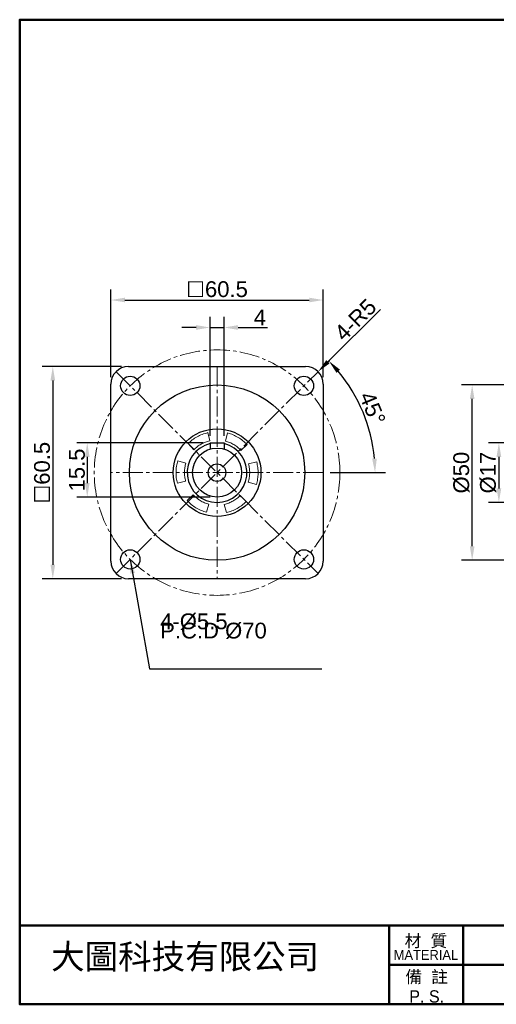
# Model space of a CAD drawing. Header units: millimetres. Extents: x 3192 to 3592, y 771 to 1052.
# Tile 1 of 5: x 3192 to 3328, y 771 to 1052. Entities that reach past the tile are written whole.
import ezdxf

# ---------------------------------------------------------------- set-up
doc = ezdxf.new("R2010")
doc.units = ezdxf.units.MM
doc.linetypes.add('CENTER2', pattern=[28.575, 19.05, -3.175, 3.175, -3.175])
for name, color, linetype, lineweight in [('中心線', 6, 'CENTER2', 5), ('圖框', 7, 'Continuous', 50), ('標註', 4, 'Continuous', 13)]:
    doc.layers.add(name, color=color, linetype=linetype, lineweight=lineweight)
doc.layers.add('產品', color=7, linetype='Continuous')
doc.styles.get("Standard").update_dxf_attribs({"font": 'arial.ttf'})
doc.styles.add('預設-ISO', font='arial.ttf')
doc.dimstyles.new('yuetai', dxfattribs={"dimtxt": 4.5, "dimasz": 4, "dimexe": 3, "dimexo": 2, "dimtad": 1, "dimdsep": 46, "dimtxsty": 'Standard', "dimcen": 0, "dimadec": 0, "dimazin": 0, "dimtfac": 1, "dimtmove": 0, "dimatfit": 3, "dimfxl": 1, "dimarcsym": 0})

# ---------------------------------------------------------------- blocks, each defined once
blk = doc.blocks.new('標題欄框 下標註')
at = {"layer": '圖框'}
for p, q in [((2.28, 73.91), (2.28, 89.91)), ((77.28, 89.91), (77.28, 73.91)), ((92.28, 89.91), (92.28, 73.91)), ((77.28, 81.91), (142.28, 81.91))]:
    blk.add_line(p, q, dxfattribs=at)
for points in [[(2.28, 89.91), (287.28, 89.91), (287.28, 273.91), (2.28, 273.91)], [(287.28, 89.91), (2.28, 89.91), (2.28, 73.91), (287.28, 73.91)]]:
    blk.add_lwpolyline(points, close=True, dxfattribs=at)
at = {"layer": '圖框', "color": 7, "attachment_point": 5, "style": '預設-ISO'}
for s, insert, char_height, width, line_spacing_factor in [('\\f新細明體|b0|i0;\\H2.5000;材  質\\P\\f新細明體|b0|i0;\\H2.0000;MATERIAL', (84.75, 85.5), 3.5, 14.9029, 0.74878), ('\\f新細明體|b0|i0;\\H2.5000;備  註\\PP. S.', (84.9, 77.49), 2.5, 15.0412, 0.958537)]:
    blk.add_mtext(s, dxfattribs=dict(at, insert=insert, char_height=char_height, width=width, line_spacing_factor=line_spacing_factor))
blk = doc.blocks.new('*D14')
at = {"layer": 'Defpoints', "color": 0, "transparency": 16777216}
for p in [(3368.23, 931.13), (3328.4, 914.13), (3368.23, 914.13)]:
    blk.add_point(p, dxfattribs=at)
at = {"layer": '標註', "color": 0, "lineweight": -2, "transparency": 16777216}
for p, q in [((3366.23, 931.13), (3325.4, 931.13)), ((3328.4, 927.13), (3328.4, 918.13)), ((3366.23, 914.13), (3325.4, 914.13))]:
    blk.add_line(p, q, dxfattribs=at)
at = {"layer": '標註', "color": 0, "transparency": 16777216}
for points in [[(3327.73, 927.13), (3329.07, 927.13), (3328.4, 931.13)], [(3327.73, 918.13), (3329.07, 918.13), (3328.4, 914.13)]]:
    blk.add_solid(points, dxfattribs=at)
at = {"layer": '標註', "color": 0, "transparency": 16777216, "insert": (3325.35, 922.63), "char_height": 4.5, "attachment_point": 5, "rotation": 90}
blk.add_mtext('Ø17', dxfattribs=at)
blk = doc.blocks.new('*D21')
at = {"layer": 'Defpoints', "color": 0, "transparency": 16777216}
for p in [(3320.78, 947.63), (3369.23, 947.63), (3369.23, 897.63)]:
    blk.add_point(p, dxfattribs=at)
at = {"layer": '標註', "color": 0, "lineweight": -2, "transparency": 16777216}
for p, q in [((3367.23, 947.63), (3317.78, 947.63)), ((3320.78, 901.63), (3320.78, 943.63)), ((3367.23, 897.63), (3317.78, 897.63))]:
    blk.add_line(p, q, dxfattribs=at)
at = {"layer": '標註', "color": 0, "transparency": 16777216}
for points in [[(3320.12, 943.63), (3321.45, 943.63), (3320.78, 947.63)], [(3320.12, 901.63), (3321.45, 901.63), (3320.78, 897.63)]]:
    blk.add_solid(points, dxfattribs=at)
at = {"layer": '標註', "color": 0, "transparency": 16777216, "insert": (3317.74, 922.63), "char_height": 4.5, "attachment_point": 5, "rotation": 90}
blk.add_mtext('Ø50', dxfattribs=at)
blk = doc.blocks.new('*D30')
at = {"layer": 'Defpoints', "color": 0, "transparency": 16777216}
for p in [(3276.86, 951.42), (3273.33, 947.88)]:
    blk.add_point(p, dxfattribs=at)
at = {"layer": '標註', "color": 0, "lineweight": -2, "transparency": 16777216}
blk.add_line((3294.61, 969.16), (3279.69, 954.25), dxfattribs=at)
at = {"layer": '標註', "color": 0, "transparency": 16777216}
blk.add_solid([(3279.22, 954.72), (3280.16, 953.78), (3276.86, 951.42)], dxfattribs=at)
at = {"layer": '標註', "color": 0, "transparency": 16777216, "insert": (3281.08, 963), "char_height": 4.5, "attachment_point": 1, "rotation": 45}
blk.add_mtext('4-R5', dxfattribs=at)
blk = doc.blocks.new('*D31')
at = {"layer": 'Defpoints', "color": 0, "transparency": 16777216}
for p in [(3276.86, 951.42), (3291.58, 934.29), (3217.83, 922.63), (3278.33, 922.63), (3219.29, 893.85)]:
    blk.add_point(p, dxfattribs=at)
at = {"layer": '標註', "color": 0, "lineweight": -2, "transparency": 16777216}
for p, q in [((3278.28, 952.83), (3282.04, 956.6)), ((3280.33, 922.63), (3296.11, 922.63))]:
    blk.add_line(p, q, dxfattribs=at)
blk.add_arc((3248.08, 922.63), 45.03, 5.0909, 39.9091, dxfattribs=at)
at = {"layer": '標註', "color": 0, "transparency": 16777216}
for points in [[(3282.13, 951.08), (3283.11, 951.98), (3279.92, 954.48)], [(3293.6, 926.66), (3292.27, 926.6), (3293.11, 922.63)]]:
    blk.add_solid(points, dxfattribs=at)
at = {"layer": '標註', "color": 0, "transparency": 16777216, "insert": (3292.37, 940.98), "char_height": 4.5, "attachment_point": 5, "rotation": 292.5}
blk.add_mtext('45°', dxfattribs=at)
blk = doc.blocks.new('*D32')
at = {"layer": 'Defpoints', "color": 0, "transparency": 16777216}
for p in [(3278.33, 971.85), (3217.83, 947.88), (3278.33, 947.88)]:
    blk.add_point(p, dxfattribs=at)
at = {"layer": '標註', "color": 0, "lineweight": -2, "transparency": 16777216}
for p, q in [((3217.83, 949.88), (3217.83, 974.85)), ((3278.33, 949.88), (3278.33, 974.85)), ((3221.83, 971.85), (3274.33, 971.85))]:
    blk.add_line(p, q, dxfattribs=at)
at = {"layer": '標註', "color": 0, "transparency": 16777216}
for points in [[(3221.83, 972.52), (3221.83, 971.19), (3217.83, 971.85)], [(3274.33, 972.52), (3274.33, 971.19), (3278.33, 971.85)]]:
    blk.add_solid(points, dxfattribs=at)
at = {"layer": '標註', "color": 0, "transparency": 16777216, "insert": (3248.08, 974.92), "char_height": 4.5, "attachment_point": 5}
blk.add_mtext('☐60.5', dxfattribs=at)
blk = doc.blocks.new('*D33')
at = {"layer": 'Defpoints', "color": 0, "transparency": 16777216}
for p in [(3222.83, 952.88), (3201.26, 892.38), (3222.83, 892.38)]:
    blk.add_point(p, dxfattribs=at)
at = {"layer": '標註', "color": 0, "lineweight": -2, "transparency": 16777216}
for p, q in [((3220.83, 952.88), (3198.26, 952.88)), ((3201.26, 948.88), (3201.26, 896.38)), ((3220.83, 892.38), (3198.26, 892.38))]:
    blk.add_line(p, q, dxfattribs=at)
at = {"layer": '標註', "color": 0, "transparency": 16777216}
for points in [[(3200.6, 948.88), (3201.93, 948.88), (3201.26, 952.88)], [(3200.6, 896.38), (3201.93, 896.38), (3201.26, 892.38)]]:
    blk.add_solid(points, dxfattribs=at)
at = {"layer": '標註', "color": 0, "transparency": 16777216, "insert": (3198.2, 922.63), "char_height": 4.5, "attachment_point": 5, "rotation": 90}
blk.add_mtext('☐60.5', dxfattribs=at)
blk = doc.blocks.new('*D34')
at = {"layer": 'Defpoints', "color": 0, "transparency": 16777216}
for p in [(3250.08, 964.02), (3246.08, 931.13), (3250.08, 931.13)]:
    blk.add_point(p, dxfattribs=at)
at = {"layer": '標註', "color": 0, "lineweight": -2, "transparency": 16777216}
for p, q in [((3246.08, 933.13), (3246.08, 967.02)), ((3250.08, 933.13), (3250.08, 967.02)), ((3242.08, 964.02), (3238.08, 964.02)), ((3246.08, 964.02), (3250.08, 964.02)), ((3254.08, 964.02), (3262.44, 964.02))]:
    blk.add_line(p, q, dxfattribs=at)
at = {"layer": '標註', "color": 0, "transparency": 16777216}
for points in [[(3242.08, 964.69), (3242.08, 963.35), (3246.08, 964.02)], [(3254.08, 964.69), (3254.08, 963.35), (3250.08, 964.02)]]:
    blk.add_solid(points, dxfattribs=at)
at = {"layer": '標註', "color": 0, "transparency": 16777216, "insert": (3260.26, 966.89), "char_height": 4.5, "attachment_point": 5}
blk.add_mtext('4', dxfattribs=at)
blk = doc.blocks.new('*D35')
at = {"layer": 'Defpoints', "color": 0, "transparency": 16777216}
for p in [(3246.08, 931.13), (3211.08, 915.63), (3248.08, 915.63)]:
    blk.add_point(p, dxfattribs=at)
at = {"layer": '標註', "color": 0, "lineweight": -2, "transparency": 16777216}
for p, q in [((3244.08, 931.13), (3208.08, 931.13)), ((3211.08, 927.13), (3211.08, 919.63)), ((3246.08, 915.63), (3208.08, 915.63))]:
    blk.add_line(p, q, dxfattribs=at)
at = {"layer": '標註', "color": 0, "transparency": 16777216}
for points in [[(3210.41, 927.13), (3211.74, 927.13), (3211.08, 931.13)], [(3210.41, 919.63), (3211.74, 919.63), (3211.08, 915.63)]]:
    blk.add_solid(points, dxfattribs=at)
at = {"layer": '標註', "color": 0, "transparency": 16777216, "insert": (3208.15, 923.38), "char_height": 4.5, "attachment_point": 5, "rotation": 90}
blk.add_mtext('15.5', dxfattribs=at)

msp = doc.modelspace()

# ---------------------------------------------------------------- linework, layer by layer
at = {"layer": '中心線', "ltscale": 0.3}
for p, q in [((3248.077, 952.884), (3248.077, 892.384)), ((3219.292, 893.848), (3276.863, 951.419)), ((3219.292, 951.419), (3276.863, 893.848)), ((3278.327, 922.634), (3217.827, 922.634))]:
    msp.add_line(p, q, dxfattribs=at)
msp.add_circle((3248.077, 922.634), 35, dxfattribs=at)
at = {"layer": '產品'}
for p, q in [((3222.827, 952.884), (3273.327, 952.884)), ((3217.827, 897.384), (3217.827, 947.884)), ((3278.327, 947.884), (3278.327, 897.384)), ((3246.077, 931.134), (3250.077, 931.134)), ((3246.077, 931.134), (3246.077, 929.342)), ((3250.077, 931.134), (3250.077, 929.342)), ((3273.327, 892.384), (3222.827, 892.384))]:
    msp.add_line(p, q, dxfattribs=at)
at = {"layer": '產品', "lineweight": 5}
for p, q in [((3245.424, 934.029), (3246.009, 931.698)), ((3250.435, 931.636), (3251.092, 933.939)), ((3241.464, 929.173), (3239.794, 930.897)), ((3256.619, 930.63), (3254.895, 928.959)), ((3236.882, 926.033), (3239.19, 925.375)), ((3257.047, 925.091), (3259.375, 925.676)), ((3239.108, 920.176), (3236.78, 919.592)), ((3259.273, 919.235), (3256.964, 919.893)), ((3239.536, 914.638), (3241.26, 916.308)), ((3254.69, 916.095), (3256.36, 914.371)), ((3245.721, 913.637), (3245.063, 911.329)), ((3250.731, 911.239), (3250.147, 913.567))]:
    msp.add_line(p, q, dxfattribs=at)
at = {"layer": '產品'}
for centre, radius in [((3223.329, 947.383), 2.75), ((3272.826, 947.383), 2.75), ((3248.077, 922.634), 25), ((3248.077, 922.634), 12.5), ((3248.077, 922.634), 7), ((3248.077, 922.634), 2.5), ((3223.329, 897.885), 2.75), ((3272.826, 897.885), 2.75)]:
    msp.add_circle(centre, radius, dxfattribs=at)
for centre, radius, start, end in [((3222.827, 947.884), 5, 90, 180), ((3273.327, 947.884), 5, 0, 90), ((3248.077, 922.634), 8.5, 103.60827, 76.39173), ((3222.827, 897.384), 5, 180, 270), ((3273.327, 897.384), 5, 270, 0)]:
    msp.add_arc(centre, radius, start, end, dxfattribs=at)
at = {"layer": '產品', "lineweight": 5}
for points, knots in [([(3239.794, 930.897), (3240.194, 931.267), (3240.992, 932.007), (3242.373, 932.886), (3243.848, 933.596), (3244.898, 933.885), (3245.424, 934.029)], [0, 0, 0, 0, 0.2499579, 0.4999992, 0.749958, 1, 1, 1, 1]), ([(3251.092, 933.939), (3251.612, 933.778), (3252.652, 933.456), (3254.104, 932.7), (3255.457, 931.777), (3256.231, 931.012), (3256.619, 930.63)], [0, 0, 0, 0, 0.2499579, 0.4999992, 0.7499579, 1, 1, 1, 1]), ([(3246.009, 931.698), (3245.494, 931.576), (3244.6, 931.291), (3243.543, 930.784), (3242.428, 930.073), (3241.786, 929.473), (3241.464, 929.173)], [0.08464001, 0.08464001, 0.08464001, 0.08464001, 0.24994788, 0.49999894, 0.74994794, 1, 1, 1, 1]), ([(3254.895, 928.959), (3254.583, 929.269), (3253.96, 929.889), (3252.868, 930.636), (3251.74, 931.222), (3250.894, 931.507), (3250.435, 931.636)], [0, 0, 0, 0, 0.24994789, 0.4999989, 0.749948, 0.9715878, 0.9715878, 0.9715878, 0.9715878]), ([(3236.78, 919.592), (3236.659, 920.123), (3236.417, 921.185), (3236.346, 922.82), (3236.469, 924.453), (3236.744, 925.506), (3236.882, 926.033)], [0, 0, 0, 0, 0.2499579, 0.4999991, 0.7499579, 1, 1, 1, 1]), ([(3239.19, 925.375), (3239.078, 924.95), (3238.852, 924.1), (3238.752, 922.782), (3238.81, 921.461), (3239.009, 920.605), (3239.108, 920.176)], [0, 0, 0, 0, 0.2499479, 0.4999989, 0.7499479, 1, 1, 1, 1]), ([(3256.964, 919.893), (3257.077, 920.317), (3257.302, 921.167), (3257.403, 922.485), (3257.344, 923.806), (3257.146, 924.663), (3257.047, 925.091)], [0, 0, 0, 0, 0.2499479, 0.4999989, 0.7499479, 1, 1, 1, 1]), ([(3259.375, 925.676), (3259.496, 925.145), (3259.737, 924.083), (3259.808, 922.448), (3259.685, 920.815), (3259.41, 919.761), (3259.273, 919.235)], [0, 0, 0, 0, 0.2499579, 0.4999991, 0.7499579, 1, 1, 1, 1]), ([(3241.26, 916.308), (3241.571, 915.998), (3242.195, 915.378), (3243.286, 914.632), (3244.459, 914.022), (3245.3, 913.766), (3245.721, 913.637)], [0, 0, 0, 0, 0.2499479, 0.4999989, 0.749948, 1, 1, 1, 1]), ([(3250.147, 913.567), (3250.571, 913.682), (3251.42, 913.912), (3252.611, 914.484), (3253.726, 915.195), (3254.369, 915.795), (3254.69, 916.095)], [0, 0, 0, 0, 0.2499479, 0.4999989, 0.7499479, 1, 1, 1, 1]), ([(3245.063, 911.329), (3244.543, 911.49), (3243.502, 911.811), (3242.051, 912.568), (3240.698, 913.49), (3239.923, 914.255), (3239.536, 914.638)], [0, 0, 0, 0, 0.2499579, 0.4999992, 0.7499579, 1, 1, 1, 1]), ([(3256.36, 914.371), (3255.961, 914.001), (3255.162, 913.261), (3253.781, 912.382), (3252.306, 911.672), (3251.256, 911.383), (3250.731, 911.239)], [0, 0, 0, 0, 0.2499579, 0.4999992, 0.749958, 1, 1, 1, 1])]:
    msp.add_open_spline(points, degree=3, knots=knots, dxfattribs=at)

# ---------------------------------------------------------------- block references
at = {"layer": '圖框', "xscale": 1.403916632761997, "yscale": 1.403916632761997, "zscale": 1.403916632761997}
msp.add_blockref('標題欄框 下標註', (3188.62, 667.248), dxfattribs=at)

# ---------------------------------------------------------------- texts
at = {"layer": '標註', "insert": (3231.854, 882.469), "char_height": 4.5, "width": 47.34105, "attachment_point": 1, "line_spacing_factor": 0.351155}
msp.add_mtext('\\pxsa0.25;4-Ø5.5\\PP.C.D Ø70', dxfattribs=at)
at = {"layer": '產品', "insert": (3200.779, 788.106), "char_height": 7, "attachment_point": 1}
msp.add_mtext_dynamic_manual_height_columns('{\\fPMingLiU|b0|i0|c136|p18;大圖科技有限公司}', width=84.51032, gutter_width=21.425, heights=[12.04], dxfattribs=at)

# ---------------------------------------------------------------- dimensions: what is measured, and where the dimension line sits
at = {"layer": '標註'}
dim = msp.add_linear_dim(base=(3278.327, 971.853), p1=(3217.827, 947.884), p2=(3278.327, 947.884), text='☐<>', dimstyle='yuetai', dxfattribs=at)
dim.commit()
dim.dimension.update_dxf_attribs({"geometry": '*D32', "text_midpoint": (3248.077, 974.919)})
dim = msp.add_radius_dim(center=(3273.327, 947.884), mpoint=(3276.863, 951.419), text='4-<>', dimstyle='yuetai', dxfattribs=at)
dim.commit()
dim.dimension.update_dxf_attribs({"geometry": '*D30', "text_midpoint": (3289.463, 964.02), "dimtype": 164})
dim = msp.add_linear_dim(base=(3250.077, 964.02), p1=(3246.077, 931.134), p2=(3250.077, 931.134), dimstyle='yuetai', dxfattribs=at)
dim.commit()
dim.dimension.update_dxf_attribs({"geometry": '*D34', "text_midpoint": (3260.258, 966.895)})
dim = msp.add_angular_dim_2l(base=(3291.576, 934.289), line1=((3278.327, 922.634), (3217.827, 922.634)), line2=((3219.292, 893.848), (3276.863, 951.419)), dimstyle='yuetai', override={"dimscale": 0}, dxfattribs=at)
dim.commit()
dim.dimension.update_dxf_attribs({"geometry": '*D31', "text_midpoint": (3292.374, 940.982)})
for base, p1, p2, text, picture, middle in [((3201.263, 892.384), (3222.827, 952.884), (3222.827, 892.384), '☐<>', '*D33', (3198.196, 922.634)), ((3320.784, 947.634), (3369.234, 897.634), (3369.234, 947.634), 'Ø<>', '*D21', (3317.736, 922.634)), ((3328.399, 914.134), (3368.234, 931.134), (3368.234, 914.134), 'Ø<>', '*D14', (3325.351, 922.634))]:
    dim = msp.add_linear_dim(base=base, p1=p1, p2=p2, angle=90, text=text, dimstyle='yuetai', dxfattribs=at)
    dim.commit()
    dim.dimension.update_dxf_attribs({"geometry": picture, "text_midpoint": middle})
dim = msp.add_linear_dim(base=(3211.077, 915.634), p1=(3246.077, 931.134), p2=(3248.077, 915.634), angle=90, dimstyle='yuetai', dxfattribs=at)
dim.commit()
dim.dimension.update_dxf_attribs({"geometry": '*D35', "text_midpoint": (3208.155, 923.384)})

# ---------------------------------------------------------------- leaders
at = {"layer": '標註', "annotation_type": 0, "has_hookline": 1, "hookline_direction": 0}
msp.add_leader([(3223.329, 897.885), (3228.854, 866.693), (3276.27, 866.693)], dimstyle='yuetai', dxfattribs=at)

doc.saveas('drawing.dxf')
